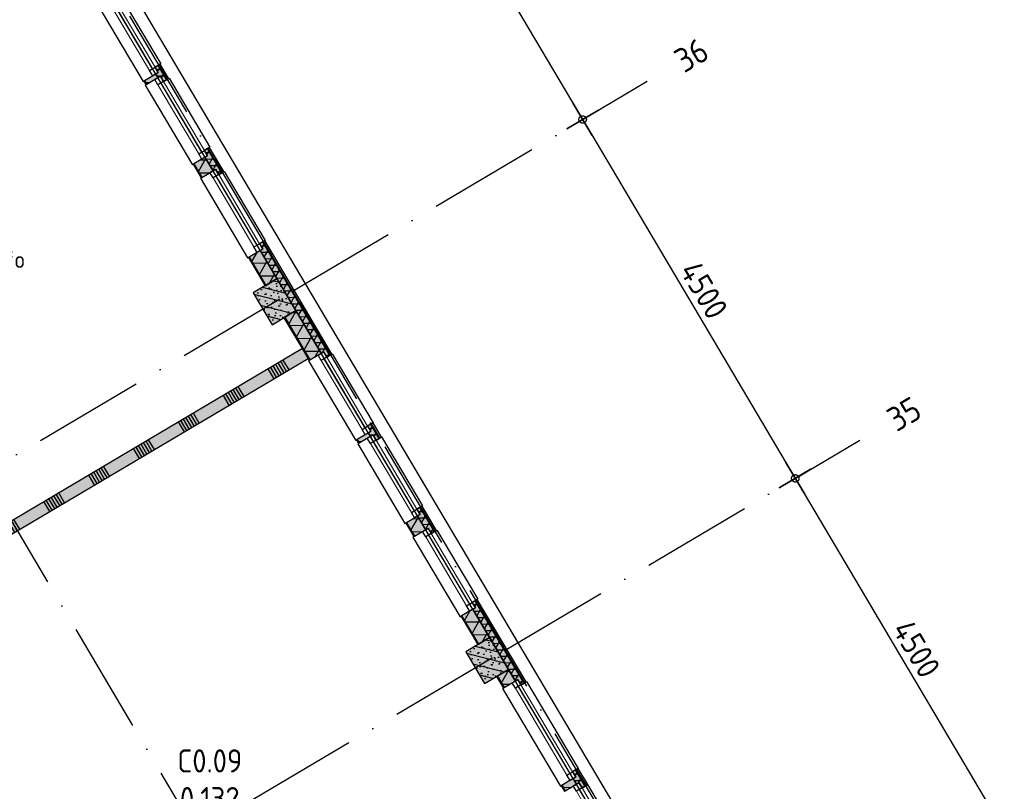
# Model space of a CAD drawing. Header units: millimetres. Extents: x 20872 to 297961, y -293704 to 213007.
# Tile 35 of 256: x 67569 to 78189, y -117109 to -108782. Entities that reach past the tile are written whole.
import ezdxf
from ezdxf.enums import TextEntityAlignment as Align
from ezdxf.xclip import XClip

# ---------------------------------------------------------------- set-up
doc = ezdxf.new("R2010")
doc.units = ezdxf.units.MM
doc.header["$LTSCALE"] = 100
doc.header["$XCLIPFRAME"] = 2
doc.linetypes.add('ACAD_ISO10W100', pattern=[18, 12, -3, 0, -3])
doc.layers.get('Defpoints').update_dxf_attribs({"color": 181})
for name, color, linetype in [('A--L$7--_stramien', 1, 'Continuous'), ('A--L20--_bovenbouw', 3, 'Continuous'), ('A--L30--_afbouw', 7, 'Continuous'), ('A--T$1--_algemeen', 1, 'Continuous'), ('A--T$7--_stramien', 7, 'Continuous'), ('XREFS', 9, 'Continuous')]:
    doc.layers.add(name, color=color, linetype=linetype)
doc.styles.add('BRON standaard', font='isocp.shx')
doc.styles.add('BURO maatvoering', font='isocp.shx')
doc.styles.add('BURO standaard', font='isocp.shx')
doc.styles.add('JINX maatvoering', font='isocp.shx')
doc.styles.add('JINX standaard', font='isocp.shx')
doc.dimstyles.new('JINX maatvoering 1-100', dxfattribs={"dimscale": 100, "dimtxt": 2.5, "dimasz": 1, "dimexe": 125, "dimexo": 0, "dimtad": 1, "dimdec": 0, "dimzin": 12, "dimdsep": 46, "dimtxsty": 'JINX maatvoering', "dimblk": 'BURO_maatvoeringssymbool_01', "dimcen": 2, "dimse1": 1, "dimse2": 1, "dimclrd": 1, "dimclrt": 7, "dimadec": 0, "dimazin": 0, "dimtfac": 1, "dimtdec": 0, "dimtix": 1, "dimtofl": 0, "dimtmove": 0, "dimatfit": 3, "dimldrblk": 'DOT', "dimfxl": 1, "dimtolj": 1, "dimtzin": 0, "dimarcsym": 0})

# ---------------------------------------------------------------- blocks, each defined once
blk = doc.blocks.new('AL_stramlab_01_P03_BV')
at = {"color": 4, "linetype": 'Continuous', "lineweight": -2, "style": 'BRON standaard'}
blk.add_attdef('LABEL', text='', height=350, dxfattribs=at).set_placement((0, 0), align=Align.MIDDLE_CENTER)
blk = doc.blocks.new('AB2_D_DV_MV_maatvoeringssymbool_01')
at = {"color": 1}
for p, q in [((0, -2), (0, 2)), ((-2, 0), (2, 0))]:
    blk.add_line(p, q, dxfattribs=at)
blk.add_circle((0, 0), 0.4, dxfattribs=at)
blk = doc.blocks.new('*D241')
at = {"layer": 'A--T$7--_stramien', "color": 1, "lineweight": -2, "transparency": 16777216}
blk.add_line((71400, 43927), (73591, 40227), dxfattribs=at)
at = {"layer": 'Defpoints', "color": 0, "transparency": 16777216}
for p in [(69152, 42711), (73642, 40141), (71444, 38840)]:
    blk.add_point(p, dxfattribs=at)
at = {"layer": 'A--T$7--_stramien', "color": 1, "lineweight": -2, "transparency": 16777216, "xscale": 100, "yscale": 100, "zscale": 100}
for p, rotation in [((71349, 44013), 120.6301152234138), ((73642, 40141), 300.6301152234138)]:
    blk.add_blockref('AB2_D_DV_MV_maatvoeringssymbool_01', p, dxfattribs=dict(at, rotation=rotation))
at = {"layer": 'A--T$7--_stramien', "color": 7, "transparency": 16777216, "insert": (72657, 42172), "char_height": 250, "attachment_point": 5, "rotation": 300.6301, "style": 'JINX maatvoering'}
blk.add_mtext('\\A1;4500', dxfattribs=at)
blk = doc.blocks.new('_Dot')
at = {"color": 0, "linetype": 'ByBlock', "lineweight": -2}
blk.add_line((-0.5, 0), (-1, 0), dxfattribs=at)
at = {"color": 0, "linetype": 'ByBlock', "const_width": 0.5}
blk.add_lwpolyline([(-0.25, 0, 1), (0.25, 0, 1)], format="xyb", close=True, dxfattribs=at)
blk = doc.blocks.new('BURO_maatvoeringssymbool_01')
at = {"color": 1}
for p, q in [((0, -2), (0, 2)), ((-2, 0), (2, 0))]:
    blk.add_line(p, q, dxfattribs=at)
blk.add_circle((0, 0), 0.4, dxfattribs=at)
blk = doc.blocks.new('*D242')
at = {"layer": 'A--T$7--_stramien', "color": 1, "lineweight": -2, "transparency": 16777216}
blk.add_line((73693, 40055), (75884, 36354), dxfattribs=at)
at = {"layer": 'Defpoints', "color": 0, "transparency": 16777216}
for p in [(71444, 38840), (75935, 36268), (73737, 34967)]:
    blk.add_point(p, dxfattribs=at)
at = {"layer": 'A--T$7--_stramien', "color": 1, "lineweight": -2, "transparency": 16777216, "xscale": 100, "yscale": 100, "zscale": 100}
for p, rotation in [((73642, 40141), 120.6301152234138), ((75935, 36268), 300.6301152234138)]:
    blk.add_blockref('AB2_D_DV_MV_maatvoeringssymbool_01', p, dxfattribs=dict(at, rotation=rotation))
at = {"layer": 'A--T$7--_stramien', "color": 7, "transparency": 16777216, "insert": (74950, 38300), "char_height": 250, "attachment_point": 5, "rotation": 300.6301, "style": 'JINX maatvoering'}
blk.add_mtext('\\A1;4500', dxfattribs=at)
blk = doc.blocks.new('*D243')
at = {"layer": 'A--T$7--_stramien', "color": 1, "lineweight": -2, "transparency": 16777216}
blk.add_line((75986, 36182), (78176, 32482), dxfattribs=at)
at = {"layer": 'Defpoints', "color": 0, "transparency": 16777216}
for p in [(73737, 34967), (78227, 32396), (76030, 31095)]:
    blk.add_point(p, dxfattribs=at)
at = {"layer": 'A--T$7--_stramien', "color": 1, "lineweight": -2, "transparency": 16777216, "xscale": 100, "yscale": 100, "zscale": 100}
for p, rotation in [((75935, 36268), 120.6301152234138), ((78227, 32396), 300.6301152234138)]:
    blk.add_blockref('AB2_D_DV_MV_maatvoeringssymbool_01', p, dxfattribs=dict(at, rotation=rotation))
at = {"layer": 'A--T$7--_stramien', "color": 7, "transparency": 16777216, "insert": (77242, 34428), "char_height": 250, "attachment_point": 5, "rotation": 300.6301, "style": 'JINX maatvoering'}
blk.add_mtext('\\A1;4500', dxfattribs=at)
blk = doc.blocks.new('AL_ruimteno_03_P03_BV_GLU-X11 (2)')
at = {"color": 1, "style": 'JINX standaard'}
blk.add_text('opp.:', height=1.8, dxfattribs=at).set_placement((-0.02, -9.72), align=Align.RIGHT)
at = {"color": 2, "linetype": 'ByBlock', "lineweight": -2, "style": 'BURO standaard', "flags": 4}
for tag, p in [('BURO_RTE:RUIMTENUMMER_LEEG', (0.69, 1.47)), ('BURO_RTE:RUIMTENUMMER_TOTAAL', (0.69, -2.59))]:
    blk.add_attdef(tag, text='', height=2.5, dxfattribs=at).set_placement(p, align=Align.MIDDLE_CENTER)
at = {"color": 1, "linetype": 'ByBlock', "lineweight": -2, "style": 'BURO standaard', "flags": 4}
blk.add_attdef('BURO_RTE:BOUWBESLUIT', text='', height=1.8, dxfattribs=at).set_placement((0.86, -5.97), align=Align.MIDDLE_CENTER)
blk.add_attdef('BURO_RTE:OPP', text='', height=1.8, dxfattribs=at).set_placement((0.86, -8.81), align=Align.MIDDLE_LEFT)
blk = doc.blocks.new('AL_ruimteno_03_P03_BV_ruimteafwerking')
at = {"color": 1, "linetype": 'ByBlock', "lineweight": -2, "style": 'BURO standaard', "flags": 4}
for tag, p in [('BURO_RTE:VLOERAFWERKING', (0.86, 1.42)), ('BURO_RTE:PLAFONDAFWERKING', (0.86, -1.66)), ('BURO_RTE:WANDAFWERKING', (0.86, -4.73))]:
    blk.add_attdef(tag, text='', height=1.8, dxfattribs=at).set_placement(p, align=Align.MIDDLE_LEFT)
blk = doc.blocks.new('stramienlijnen_1')
at = {"layer": 'A--L$7--_stramien', "color": 1, "linetype": 'ACAD_ISO10W100', "lineweight": -3}
for p, q in [((51330.8, 70684.8), (79684.1, 22799.4)), ((47999, 68712), (76352.4, 20826.6)), ((70513.2, 38287.9), (74339, 40553.2)), ((53854.4, 28424.1), (70513.2, 38287.9)), ((72806, 34415.8), (76631.7, 36681)), ((56147.2, 24552), (72806, 34415.8))]:
    blk.add_line(p, q, dxfattribs=at)
at = {"layer": 'Defpoints'}
blk.add_lwpolyline([(34736.5, 60859.2), (70727.2, 75), (164884.5, 75), (164884.5, 96950), (130834.5, 96950), (130834.5, 22725), (79641, 22725), (51266.3, 70646.6)], dxfattribs=at)
at = {"layer": 'A--T$7--_stramien', "color": 7, "linetype": 'Continuous', "lineweight": -3}
ref = blk.add_blockref('AL_stramlab_01_P03_BV', (74815.6, 40835.4), dxfattribs=dict(at, xscale=75, yscale=75, zscale=75, rotation=30.63011522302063))
ref.add_attrib('LABEL', '36', dxfattribs={"layer": '0', "color": 4, "linetype": 'Continuous', "lineweight": -2, "height": 262.5, "rotation": 30.63012, "style": 'BURO maatvoering'}).set_placement((74815.6, 40835.4), align=Align.MIDDLE_CENTER)
ref = blk.add_blockref('AL_stramlab_01_P03_BV', (77108.3, 36963.2), dxfattribs=dict(at, xscale=75, yscale=75, zscale=75, rotation=30.63011522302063))
ref.add_attrib('LABEL', '35', dxfattribs={"layer": '0', "color": 4, "linetype": 'Continuous', "lineweight": -2, "height": 262.5, "rotation": 30.63012, "style": 'BURO maatvoering'}).set_placement((77108.3, 36963.2), align=Align.MIDDLE_CENTER)
at = {"layer": 'A--T$7--_stramien', "color": 7}
for base, p1, p2, picture, middle in [((73641.7, 40140.7), (69151.8, 42711.5), (71444.4, 38839.6), '*D241', (72656.8, 42172.1)), ((75934.7, 36268.2), (71444.4, 38839.6), (73737.3, 34967.1), '*D242', (74949.5, 38300)), ((78227.3, 32396.2), (73737.3, 34967.1), (76029.9, 31095.1), '*D243', (77242.3, 34427.7))]:
    dim = blk.add_linear_dim(base=base, p1=p1, p2=p2, angle=300.63012, dimstyle='JINX maatvoering 1-100', dxfattribs=at)
    dim.commit()
    dim.dimension.update_dxf_attribs({"geometry": picture, "text_midpoint": middle})
blk = doc.blocks.new('begane grond bestaand leeg')
at = {"color": 8}
blk.add_lwpolyline([(130619, 97110), (130619, 22940), (79787, 22940), (51444, 70808), (34518, 60787), (70611, -170), (165129, -170), (165129, 97110)], close=True, dxfattribs=at)
at = {"layer": 'A--T$7--_stramien'}
blk.add_blockref('stramienlijnen_1', (0, 0), dxfattribs=at)
blk = doc.blocks.new('2016-02-04 100 begane grond bestaand')
at = {"layer": 'A--L20--_bovenbouw', "linetype": 'Continuous', "lineweight": -3}
h = blk.add_hatch(dxfattribs=at)
h.set_pattern_fill('GENERAL_DIAMONDS', color=1, scale=1120, angle=-59.3699, style=0, pattern_type=2)
h.set_pattern_definition([(0.63, (68136.27, 41878.85), (-1.5396, 139.9915), []), (60.63, (68136.27, 41878.85), (-122.006, 68.6624), [])])
h.paths.add_polyline_path([(68408, 41420), (68530, 41491), (68258, 41951), (68136, 41879)], flags=0)
h.paths.add_polyline_path([(68940, 40522), (69061, 40594), (69039, 40631), (68918, 40559)], flags=0)
h.paths.add_polyline_path([(69535, 39516), (69657, 39588), (69570, 39733), (69449, 39662)], flags=0)
h.paths.add_polyline_path([(70225, 38351), (70347, 38423), (70166, 38728), (70045, 38656)], flags=0)
h = blk.add_hatch(dxfattribs=at)
h.set_pattern_fill('_U', color=1, scale=70, angle=30.6301, style=0, pattern_type=0)
h.set_pattern_definition([(30.6301, (68128.53, 41874.26), (-35.6646, 60.2332), [])])
h.paths.add_polyline_path([(68400, 41415), (68408, 41420), (68136, 41879), (68129, 41874)], flags=0)
h.paths.add_polyline_path([(68932, 40517), (68940, 40522), (68918, 40559), (68910, 40554)], flags=0)
h.paths.add_polyline_path([(69527, 39512), (69535, 39516), (69449, 39662), (69441, 39657)], flags=0)
h.paths.add_polyline_path([(70217, 38346), (70225, 38351), (70045, 38656), (70037, 38651)], flags=0)
for points in [[(69029, 40703), (69063, 40645), (69038, 40630), (69060, 40593), (69085, 40608), (69119, 40550), (69154, 40571), (69064, 40724)], [(69068, 40726), (69158, 40573), (69177, 40585), (69087, 40737)], [(68932, 40517), (69061, 40594), (69039, 40631), (68910, 40554)], [(69560, 39805), (69594, 39748), (69569, 39733), (69656, 39587), (69680, 39602), (69715, 39545), (69750, 39565), (69596, 39826)], [(69599, 39828), (69754, 39568), (69772, 39579), (69618, 39839)], [(69527, 39512), (69657, 39588), (69570, 39733), (69441, 39657)], [(70156, 38799), (70190, 38742), (70165, 38727), (70821, 37619), (70846, 37633), (70880, 37576), (70916, 37597), (70191, 38820)], [(70195, 38822), (70919, 37599), (70938, 37610), (70214, 38834)], [(70217, 38346), (70347, 38423), (70166, 38728), (70037, 38651)], [(70550, 38079), (70347, 38423), (70088, 38270), (70292, 37926)], [(70693, 37543), (70822, 37619), (70551, 38078), (70421, 38002)], [(64089, 33730), (64148, 33692), (70683, 37561), (70620, 37668), (64084, 33799)], [(71321, 36831), (71356, 36773), (71331, 36758), (71353, 36721), (71378, 36736), (71412, 36678), (71447, 36699), (71357, 36852)], [(71362, 36855), (71452, 36702), (71471, 36714), (71381, 36866)], [(71225, 36645), (71354, 36722), (71332, 36759), (71203, 36682)], [(71853, 35933), (71887, 35875), (71862, 35861), (71948, 35715), (71973, 35730), (72007, 35672), (72043, 35693), (71888, 35954)], [(71892, 35956), (72046, 35695), (72065, 35707), (71911, 35967)], [(71820, 35639), (71949, 35716), (71863, 35861), (71734, 35785)], [(72448, 34927), (72483, 34870), (72458, 34855), (72916, 34081), (72941, 34096), (72975, 34038), (73010, 34059), (72484, 34948)], [(72487, 34950), (73014, 34061), (73033, 34073), (72506, 34961)], [(72510, 34474), (72639, 34550), (72459, 34855), (72330, 34779)], [(72843, 34206), (72639, 34550), (72381, 34397), (72585, 34053)], [(72788, 34005), (72917, 34082), (72843, 34206), (72714, 34130)], [(73576, 33126), (73679, 32952), (73697, 32964), (73595, 33137)], [(73447, 32893), (73576, 32969), (73541, 33028), (73412, 32951)], [(73531, 33100), (73565, 33042), (73540, 33027), (73575, 32969), (73599, 32983), (73634, 32926), (73669, 32947), (73566, 33121)]]:
    blk.add_hatch(color=60, dxfattribs=at).paths.add_polyline_path(points, flags=0)
h = blk.add_hatch(dxfattribs=at)
h.set_pattern_fill('GENERAL_DIAMONDS', color=1, scale=560, angle=-59.3699, style=0, pattern_type=2)
h.set_pattern_definition([(0.63, (69038.06, 40630.37), (-0.77, 69.996), []), (60.63, (69038.06, 40630.37), (-61.003, 34.33), [])])
h.paths.add_polyline_path([(69029, 40703), (69063, 40645), (69038, 40630), (69060, 40593), (69085, 40608), (69119, 40550), (69154, 40571), (69064, 40724)], flags=0)
h = blk.add_hatch(dxfattribs=at)
h.set_pattern_fill('GENERAL_DIAMONDS', color=1, scale=560, angle=-59.3699, style=0, pattern_type=2)
h.set_pattern_definition([(0.63, (69569.46, 39732.9), (-0.77, 69.996), []), (60.63, (69569.46, 39732.9), (-61.003, 34.331), [])])
h.paths.add_polyline_path([(69560, 39805), (69594, 39748), (69569, 39733), (69656, 39587), (69680, 39602), (69715, 39545), (69750, 39565), (69596, 39826)], flags=0)
h = blk.add_hatch(dxfattribs=at)
h.set_pattern_fill('GENERAL_DIAMONDS', color=1, scale=560, angle=-59.3699, style=0, pattern_type=2)
h.set_pattern_definition([(0.63, (70165.06, 38727), (-0.7698, 69.9958), []), (60.63, (70165.06, 38727), (-61.003, 34.3312), [])])
h.paths.add_polyline_path([(70156, 38799), (70190, 38742), (70165, 38727), (70821, 37619), (70846, 37633), (70880, 37576), (70916, 37597), (70191, 38820)], flags=0)
h = blk.add_hatch(dxfattribs=at)
h.set_pattern_fill('PREFB', color=1, scale=5, angle=120.6301, style=0)
h.set_pattern_definition([(165.63, (70550.32, 38078.55), (-23.825, -92.997), []), (137.63, (70550.324, 38078.55), (-81.828, -18.482), [0, -81.6, -46.2, 0, -67.2]), (168.63, (70550.324, 38078.55), (-60.464, -57.203), [0, -80.8, 0, -82.4, 0, -66.4]), (191.63, (70550.324, 38078.55), (-33.4675, -75.497), [0, -80, 0, -480, -65.8])])
h.paths.add_polyline_path([(70550, 38079), (70347, 38423), (70088, 38270), (70292, 37926)], flags=0)
h = blk.add_hatch(dxfattribs=at)
h.set_pattern_fill('GENERAL_DIAMONDS', color=1, scale=1120, angle=-59.3699, style=0, pattern_type=2)
h.set_pattern_definition([(0.63, (70429.19, 38006.38), (-1.5396, 139.9915), []), (60.63, (70429.19, 38006.38), (-122.006, 68.6624), [])])
h.paths.add_polyline_path([(70701, 37547), (70822, 37619), (70551, 38078), (70429, 38006)], flags=0)
h.paths.add_polyline_path([(71232, 36650), (71354, 36722), (71332, 36759), (71210, 36687)], flags=0)
h.paths.add_polyline_path([(71828, 35644), (71949, 35716), (71863, 35861), (71742, 35789)], flags=0)
h.paths.add_polyline_path([(72518, 34478), (72639, 34550), (72459, 34855), (72337, 34784)], flags=0)
h = blk.add_hatch(dxfattribs=at)
h.set_pattern_fill('_U', color=1, scale=70, angle=30.6301, style=0, pattern_type=0)
h.set_pattern_definition([(30.6301, (70421.45, 38001.795), (-35.6646, 60.2332), [])])
h.paths.add_polyline_path([(70693, 37543), (70701, 37547), (70429, 38006), (70421, 38002)], flags=0)
h.paths.add_polyline_path([(71225, 36645), (71232, 36650), (71210, 36687), (71203, 36682)], flags=0)
h.paths.add_polyline_path([(71820, 35639), (71828, 35644), (71742, 35789), (71734, 35785)], flags=0)
h.paths.add_polyline_path([(72510, 34474), (72518, 34478), (72337, 34784), (72330, 34779)], flags=0)
h = blk.add_hatch(dxfattribs=at)
h.set_pattern_fill('SWAND', color=1, scale=5, angle=30.6264, style=0)
h.set_pattern_definition([(120.626, (64094.16, 33659.97), (-484.036, -286.56), []), (120.626, (64121.05, 33675.9), (-484.036, -286.56), []), (120.626, (64147.94, 33691.8), (-484.036, -286.56), []), (120.626, (64174.83, 33707.73), (-484.036, -286.56), []), (120.626, (64201.7, 33723.65), (-484.036, -286.56), []), (120.626, (64228.6, 33739.57), (-484.036, -286.56), []), (120.626, (64255.5, 33755.5), (-484.036, -286.56), [])])
h.paths.add_polyline_path([(64089, 33730), (64148, 33692), (70683, 37561), (70620, 37668), (64084, 33799)], flags=0)
h = blk.add_hatch(dxfattribs=at)
h.set_pattern_fill('GENERAL_DIAMONDS', color=1, scale=560, angle=-59.3699, style=0, pattern_type=2)
h.set_pattern_definition([(0.63, (71330.78, 36758.24), (-0.77, 69.996), []), (60.63, (71330.78, 36758.24), (-61.003, 34.33), [])])
h.paths.add_polyline_path([(71321, 36831), (71356, 36773), (71331, 36758), (71353, 36721), (71378, 36736), (71412, 36678), (71447, 36699), (71357, 36852)], flags=0)
h = blk.add_hatch(dxfattribs=at)
h.set_pattern_fill('GENERAL_DIAMONDS', color=1, scale=560, angle=-59.3699, style=0, pattern_type=2)
h.set_pattern_definition([(0.63, (71862.184, 35860.76), (-0.77, 69.996), []), (60.63, (71862.184, 35860.76), (-61.003, 34.331), [])])
h.paths.add_polyline_path([(71853, 35933), (71887, 35875), (71862, 35861), (71948, 35715), (71973, 35730), (72007, 35672), (72043, 35693), (71888, 35954)], flags=0)
h = blk.add_hatch(dxfattribs=at)
h.set_pattern_fill('GENERAL_DIAMONDS', color=1, scale=560, angle=-59.3699, style=0, pattern_type=2)
h.set_pattern_definition([(0.63, (72457.78, 34854.87), (-0.77, 69.996), []), (60.63, (72457.78, 34854.87), (-61.003, 34.331), [])])
h.paths.add_polyline_path([(72448, 34927), (72483, 34870), (72458, 34855), (72916, 34081), (72941, 34096), (72975, 34038), (73010, 34059), (72484, 34948)], flags=0)
h = blk.add_hatch(dxfattribs=at)
h.set_pattern_fill('PREFB', color=1, scale=5, angle=120.6301, style=0)
h.set_pattern_definition([(165.63, (72843.24, 34206.08), (-23.825, -92.997), []), (137.63, (72843.24, 34206.08), (-81.828, -18.482), [0, -81.6, -46.2, 0, -67.2]), (168.63, (72843.24, 34206.08), (-60.464, -57.203), [0, -80.8, 0, -82.4, 0, -66.4]), (191.63, (72843.24, 34206.08), (-33.4675, -75.497), [0, -80, 0, -480, -65.8])])
h.paths.add_polyline_path([(72843, 34206), (72639, 34550), (72381, 34397), (72585, 34053)], flags=0)
h = blk.add_hatch(dxfattribs=at)
h.set_pattern_fill('GENERAL_DIAMONDS', color=1, scale=1120, angle=-59.3699, style=0, pattern_type=2)
h.set_pattern_definition([(0.63, (72721.83, 34134.39), (-1.5396, 139.9915), []), (60.63, (72721.83, 34134.39), (-122.006, 68.6624), [])])
h.paths.add_polyline_path([(72795, 34010), (72917, 34082), (72843, 34206), (72722, 34134)], flags=0)
h.paths.add_polyline_path([(73454, 32897), (73576, 32969), (73541, 33028), (73420, 32956)], flags=0)
h.paths.add_polyline_path([(74113, 31785), (74234, 31857), (74200, 31915), (74078, 31843)], flags=0)
h.paths.add_polyline_path([(74811, 30606), (74932, 30678), (74858, 30803), (74737, 30731)], flags=0)
h = blk.add_hatch(dxfattribs=at)
h.set_pattern_fill('_U', color=1, scale=70, angle=30.6301, style=0, pattern_type=0)
h.set_pattern_definition([(30.6301, (72714.09, 34129.8), (-35.6646, 60.2332), [])])
h.paths.add_polyline_path([(72788, 34005), (72795, 34010), (72722, 34134), (72714, 34130)], flags=0)
h.paths.add_polyline_path([(73447, 32893), (73454, 32897), (73420, 32956), (73412, 32951)], flags=0)
h.paths.add_polyline_path([(74105, 31780), (74113, 31785), (74078, 31843), (74071, 31839)], flags=0)
h.paths.add_polyline_path([(74803, 30602), (74811, 30606), (74737, 30731), (74729, 30726)], flags=0)
h = blk.add_hatch(dxfattribs=at)
h.set_pattern_fill('GENERAL_DIAMONDS', color=1, scale=560, angle=-59.3699, style=0, pattern_type=2)
h.set_pattern_definition([(0.63, (73539.94, 33027.23), (-0.77, 69.996), []), (60.63, (73539.94, 33027.23), (-61.003, 34.33), [])])
h.paths.add_polyline_path([(73531, 33100), (73565, 33042), (73540, 33027), (73575, 32969), (73599, 32983), (73634, 32926), (73669, 32947), (73566, 33121)], flags=0)
at = {"color": 8}
blk.add_lwpolyline([(130619, 97110), (130619, 22940), (79787, 22940), (51444, 70808), (34518, 60787), (70611, -170), (165129, -170), (165129, 97110)], close=True, dxfattribs=at)
at = {"layer": 'A--L20--_bovenbouw', "color": 1, "linetype": 'Continuous', "lineweight": -3}
for p, q in [((69064, 40724), (69029, 40703)), ((69029, 40703), (69063, 40645)), ((69154, 40571), (69064, 40724)), ((69039, 40631), (68918, 40559)), ((68940, 40522), (69061, 40594)), ((69063, 40645), (69038, 40630)), ((69038, 40630), (69060, 40593)), ((69061, 40594), (69039, 40631)), ((69060, 40593), (69085, 40608)), ((69085, 40608), (69119, 40550)), ((69119, 40550), (69154, 40571)), ((68918, 40559), (68940, 40522)), ((69596, 39826), (69560, 39805)), ((69750, 39565), (69596, 39826)), ((69570, 39733), (69449, 39662)), ((69560, 39805), (69594, 39748)), ((69594, 39748), (69569, 39733)), ((69569, 39733), (69656, 39587)), ((69657, 39588), (69570, 39733)), ((69449, 39662), (69535, 39516)), ((69535, 39516), (69657, 39588)), ((69656, 39587), (69680, 39602)), ((69680, 39602), (69715, 39545)), ((69715, 39545), (69750, 39565)), ((70191, 38820), (70156, 38799)), ((70156, 38799), (70190, 38742)), ((70916, 37597), (70191, 38820)), ((70166, 38728), (70045, 38656)), ((70045, 38656), (70225, 38351)), ((70190, 38742), (70165, 38727)), ((70165, 38727), (70821, 37619)), ((70347, 38423), (70166, 38728)), ((70225, 38351), (70347, 38423)), ((70551, 38078), (70429, 38006)), ((70822, 37619), (70551, 38078)), ((70429, 38006), (70701, 37547)), ((70701, 37547), (70822, 37619)), ((70821, 37619), (70846, 37633)), ((70846, 37633), (70880, 37576)), ((70880, 37576), (70916, 37597)), ((71357, 36852), (71321, 36831)), ((71447, 36699), (71357, 36852)), ((71332, 36759), (71210, 36687)), ((71321, 36831), (71356, 36773)), ((71356, 36773), (71331, 36758)), ((71331, 36758), (71353, 36721)), ((71354, 36722), (71332, 36759)), ((71210, 36687), (71232, 36650)), ((71232, 36650), (71354, 36722)), ((71353, 36721), (71378, 36736)), ((71378, 36736), (71412, 36678)), ((71412, 36678), (71447, 36699)), ((71888, 35954), (71853, 35933)), ((71853, 35933), (71887, 35875)), ((72043, 35693), (71888, 35954)), ((71863, 35861), (71742, 35789)), ((71742, 35789), (71828, 35644)), ((71887, 35875), (71862, 35861)), ((71862, 35861), (71948, 35715)), ((71949, 35716), (71863, 35861)), ((71828, 35644), (71949, 35716)), ((71948, 35715), (71973, 35730)), ((71973, 35730), (72007, 35672)), ((72007, 35672), (72043, 35693)), ((72484, 34948), (72448, 34927)), ((73010, 34059), (72484, 34948)), ((72459, 34855), (72337, 34784)), ((72448, 34927), (72483, 34870)), ((72483, 34870), (72458, 34855)), ((72458, 34855), (72916, 34081)), ((72639, 34550), (72459, 34855)), ((72337, 34784), (72518, 34478)), ((72518, 34478), (72639, 34550)), ((72843, 34206), (72722, 34134)), ((72917, 34082), (72843, 34206)), ((72722, 34134), (72795, 34010)), ((72916, 34081), (72941, 34096)), ((72941, 34096), (72975, 34038)), ((72795, 34010), (72917, 34082)), ((72975, 34038), (73010, 34059)), ((73541, 33028), (73420, 32956)), ((73566, 33121), (73531, 33100)), ((73531, 33100), (73565, 33042)), ((73565, 33042), (73540, 33027)), ((73540, 33027), (73575, 32969)), ((73576, 32969), (73541, 33028)), ((73669, 32947), (73566, 33121)), ((73420, 32956), (73454, 32897)), ((73454, 32897), (73576, 32969)), ((73575, 32969), (73599, 32983)), ((73599, 32983), (73634, 32926)), ((73634, 32926), (73669, 32947))]:
    blk.add_line(p, q, dxfattribs=at)
at = {"layer": 'A--L20--_bovenbouw', "color": 2, "linetype": 'Continuous', "lineweight": -3}
for p, q in [((69087, 40737), (69068, 40726)), ((69068, 40726), (69158, 40573)), ((69177, 40585), (69087, 40737)), ((69158, 40573), (69177, 40585)), ((68918, 40559), (68910, 40554)), ((68910, 40554), (68932, 40517)), ((68940, 40522), (68918, 40559)), ((68932, 40517), (68940, 40522)), ((69618, 39839), (69599, 39828)), ((69599, 39828), (69754, 39568)), ((69772, 39579), (69618, 39839)), ((69449, 39662), (69441, 39657)), ((69441, 39657), (69527, 39512)), ((69535, 39516), (69449, 39662)), ((69527, 39512), (69535, 39516)), ((69754, 39568), (69772, 39579)), ((70214, 38834), (70195, 38822)), ((70195, 38822), (70919, 37599)), ((70938, 37610), (70214, 38834)), ((70045, 38656), (70037, 38651)), ((70225, 38351), (70045, 38656)), ((70037, 38651), (70217, 38346)), ((70217, 38346), (70225, 38351)), ((70429, 38006), (70421, 38002)), ((70421, 38002), (70693, 37543)), ((70701, 37547), (70429, 38006)), ((70620, 37668), (64084, 33799)), ((70683, 37561), (70620, 37668)), ((70919, 37599), (70938, 37610)), ((64148, 33692), (70683, 37561)), ((70693, 37543), (70701, 37547)), ((71381, 36866), (71362, 36855)), ((71362, 36855), (71452, 36702)), ((71471, 36714), (71381, 36866)), ((71210, 36687), (71203, 36682)), ((71203, 36682), (71225, 36645)), ((71232, 36650), (71210, 36687)), ((71225, 36645), (71232, 36650)), ((71452, 36702), (71471, 36714)), ((71911, 35967), (71892, 35956)), ((71892, 35956), (72046, 35695)), ((72065, 35707), (71911, 35967)), ((71742, 35789), (71734, 35785)), ((71828, 35644), (71742, 35789)), ((71734, 35785), (71820, 35639)), ((72046, 35695), (72065, 35707)), ((71820, 35639), (71828, 35644)), ((72506, 34961), (72487, 34950)), ((72487, 34950), (73014, 34061)), ((73033, 34073), (72506, 34961)), ((72337, 34784), (72330, 34779)), ((72330, 34779), (72510, 34474)), ((72518, 34478), (72337, 34784)), ((72510, 34474), (72518, 34478)), ((72722, 34134), (72714, 34130)), ((72714, 34130), (72788, 34005)), ((72795, 34010), (72722, 34134)), ((72788, 34005), (72795, 34010)), ((73014, 34061), (73033, 34073)), ((73595, 33137), (73576, 33126)), ((73697, 32964), (73595, 33137)), ((73576, 33126), (73679, 32952)), ((73420, 32956), (73412, 32951)), ((73412, 32951), (73447, 32893)), ((73454, 32897), (73420, 32956)), ((73679, 32952), (73697, 32964)), ((73447, 32893), (73454, 32897))]:
    blk.add_line(p, q, dxfattribs=at)
at = {"layer": 'A--L20--_bovenbouw', "color": 3, "linetype": 'Continuous', "lineweight": -3}
for p, q in [((70347, 38423), (70088, 38270)), ((70550, 38079), (70347, 38423)), ((70088, 38270), (70292, 37926)), ((70292, 37926), (70550, 38079)), ((72639, 34550), (72381, 34397)), ((72843, 34206), (72639, 34550)), ((72381, 34397), (72585, 34053)), ((72585, 34053), (72843, 34206))]:
    blk.add_line(p, q, dxfattribs=at)
at = {"layer": 'A--L30--_afbouw', "color": 1, "linetype": 'Continuous', "lineweight": -3}
for p, q in [((68559, 41431), (69001, 40686)), ((68650, 41485), (69091, 40740)), ((68392, 41410), (68901, 40549)), ((69091, 40740), (69031, 40704)), ((69031, 40704), (69065, 40646)), ((69087, 40609), (69121, 40552)), ((69121, 40552), (69181, 40587)), ((69181, 40587), (69622, 39842)), ((68901, 40549), (68910, 40554)), ((68932, 40517), (68923, 40512)), ((68923, 40512), (69433, 39652)), ((69091, 40534), (69532, 39789)), ((69622, 39842), (69562, 39806)), ((69562, 39806), (69596, 39749)), ((69433, 39652), (69441, 39657)), ((69527, 39512), (69519, 39507)), ((69519, 39507), (70028, 38646)), ((69682, 39603), (69717, 39546)), ((69686, 39528), (70128, 38783)), ((69717, 39546), (69777, 39581)), ((69777, 39581), (70218, 38836)), ((70218, 38836), (70158, 38800)), ((70158, 38800), (70192, 38743)), ((70028, 38646), (70037, 38651)), ((70848, 37635), (70882, 37577)), ((70882, 37577), (70942, 37613)), ((70942, 37613), (71384, 36867)), ((70693, 37543), (70685, 37538)), ((70685, 37538), (71194, 36677)), ((70852, 37559), (71293, 36814)), ((71384, 36867), (71323, 36832)), ((71323, 36832), (71358, 36774)), ((71194, 36677), (71203, 36682)), ((71225, 36645), (71216, 36640)), ((71216, 36640), (71725, 35780)), ((71379, 36737), (71414, 36679)), ((71384, 36662), (71825, 35916)), ((71414, 36679), (71474, 36715)), ((71474, 36715), (71915, 35970)), ((71915, 35970), (71855, 35934)), ((71855, 35934), (71889, 35877)), ((71725, 35780), (71734, 35785)), ((71975, 35731), (72009, 35674)), ((72009, 35674), (72069, 35709)), ((72069, 35709), (72511, 34964)), ((71820, 35639), (71812, 35634)), ((71812, 35634), (72321, 34774)), ((71979, 35656), (72420, 34911)), ((72511, 34964), (72450, 34928)), ((72450, 34928), (72485, 34871)), ((72321, 34774), (72330, 34779)), ((72943, 34097), (72977, 34039)), ((72788, 34005), (72779, 34000)), ((72779, 34000), (73403, 32946)), ((72947, 34022), (73502, 33083)), ((72977, 34039), (73037, 34075)), ((73037, 34075), (73593, 33136)), ((73593, 33136), (73533, 33101)), ((73533, 33101), (73567, 33043)), ((73403, 32946), (73412, 32951)), ((73601, 32985), (73636, 32927)), ((73636, 32927), (73696, 32963)), ((73696, 32963), (74252, 32024)), ((73447, 32893), (73438, 32888)), ((73605, 32909), (74161, 31970))]:
    blk.add_line(p, q, dxfattribs=at)
at = {"layer": 'A--L30--_afbouw', "color": 1, "linetype": 'Continuous', "lineweight": 18}
for p, q in [((68590, 41449), (69031, 40704)), ((68529, 41413), (68970, 40668)), ((69061, 40516), (69502, 39771)), ((69121, 40552), (69562, 39806)), ((69656, 39510), (70097, 38765)), ((69717, 39546), (70158, 38800)), ((70822, 37541), (71263, 36796)), ((70882, 37577), (71323, 36832)), ((71353, 36644), (71795, 35899)), ((71414, 36679), (71855, 35934)), ((71949, 35638), (72390, 34893)), ((72009, 35674), (72450, 34928)), ((72917, 34004), (73472, 33065)), ((72977, 34039), (73533, 33101)), ((73636, 32927), (74191, 31988)), ((73575, 32891), (74131, 31952))]:
    blk.add_line(p, q, dxfattribs=at)
at = {"layer": 'A--L30--_afbouw', "color": 2, "linetype": 'Continuous', "lineweight": -3}
for p, q in [((68970, 40668), (69031, 40704)), ((69031, 40704), (69065, 40646)), ((69005, 40611), (68970, 40668)), ((69065, 40646), (69005, 40611)), ((69027, 40574), (69087, 40609)), ((69061, 40516), (69027, 40574)), ((69087, 40609), (69121, 40552)), ((69121, 40552), (69061, 40516)), ((69502, 39771), (69562, 39806)), ((69536, 39713), (69502, 39771)), ((69596, 39749), (69536, 39713)), ((69562, 39806), (69596, 39749)), ((69622, 39568), (69682, 39603)), ((69656, 39510), (69622, 39568)), ((69717, 39546), (69656, 39510)), ((69682, 39603), (69717, 39546)), ((70097, 38765), (70158, 38800)), ((70132, 38707), (70097, 38765)), ((70158, 38800), (70192, 38743)), ((70192, 38743), (70132, 38707)), ((70788, 37599), (70848, 37635)), ((70822, 37541), (70788, 37599)), ((70848, 37635), (70882, 37577)), ((70882, 37577), (70822, 37541)), ((71263, 36796), (71323, 36832)), ((71297, 36738), (71263, 36796)), ((71358, 36774), (71297, 36738)), ((71323, 36832), (71358, 36774)), ((71319, 36701), (71379, 36737)), ((71353, 36644), (71319, 36701)), ((71414, 36679), (71353, 36644)), ((71379, 36737), (71414, 36679)), ((71795, 35899), (71855, 35934)), ((71829, 35841), (71795, 35899)), ((71855, 35934), (71889, 35877)), ((71889, 35877), (71829, 35841)), ((71915, 35696), (71975, 35731)), ((71949, 35638), (71915, 35696)), ((71975, 35731), (72009, 35674)), ((72009, 35674), (71949, 35638)), ((72390, 34893), (72450, 34928)), ((72424, 34835), (72390, 34893)), ((72485, 34871), (72424, 34835)), ((72450, 34928), (72485, 34871)), ((72882, 34061), (72943, 34097)), ((72943, 34097), (72977, 34039)), ((72917, 34004), (72882, 34061)), ((72977, 34039), (72917, 34004)), ((73472, 33065), (73533, 33101)), ((73507, 33007), (73472, 33065)), ((73567, 33043), (73507, 33007)), ((73533, 33101), (73567, 33043)), ((73541, 32949), (73601, 32985)), ((73575, 32891), (73541, 32949)), ((73636, 32927), (73575, 32891)), ((73601, 32985), (73636, 32927))]:
    blk.add_line(p, q, dxfattribs=at)
at = {"layer": 'A--L$7--_stramien'}
blk.add_blockref('stramienlijnen_1', (0, 0), dxfattribs=at)
at = {"layer": 'A--T$1--_algemeen', "color": 8, "linetype": 'Continuous', "lineweight": -3}
ref = blk.add_blockref('AL_ruimteno_03_P03_BV_ruimteafwerking', (64250, 38795), dxfattribs=dict(at, xscale=100, yscale=100, zscale=100))
ref.add_attrib('BURO_RTE:VLOERAFWERKING', 'vloer linoleum zwart', dxfattribs={"layer": '0', "color": 1, "linetype": 'ByBlock', "lineweight": -2, "height": 180, "style": 'BURO standaard'}).set_placement((64337, 38937), align=Align.MIDDLE_LEFT)
ref.add_attrib('BURO_RTE:PLAFONDAFWERKING', 'plafond 60x120 akoestisch perfo', dxfattribs={"layer": '0', "color": 1, "linetype": 'ByBlock', "lineweight": -2, "height": 180, "style": 'BURO standaard'}).set_placement((64337, 38629), align=Align.MIDDLE_LEFT)
ref = blk.add_blockref('AL_ruimteno_03_P03_BV_GLU-X11 (2)', (69552, 33072), dxfattribs=dict(at, xscale=100, yscale=100, zscale=100))
ref.add_attrib('BURO_RTE:RUIMTENUMMER_TOTAAL', '0.132', dxfattribs={"layer": '0', "color": 2, "linetype": 'ByBlock', "lineweight": -2, "height": 250, "style": 'BURO standaard'}).set_placement((69621, 32812), align=Align.MIDDLE_CENTER)
ref.add_attrib('BURO_RTE:BOUWBESLUIT', 'verblijfsruimte', dxfattribs={"layer": '0', "color": 1, "linetype": 'ByBlock', "lineweight": -2, "height": 180, "style": 'BURO standaard'}).set_placement((69638, 32475), align=Align.MIDDLE_CENTER)
ref.add_attrib('BURO_RTE:RUIMTENUMMER_LEEG', 'C0.09', dxfattribs={"layer": '0', "color": 2, "linetype": 'ByBlock', "lineweight": -2, "height": 250, "style": 'BURO standaard'}).set_placement((69621, 33219), align=Align.MIDDLE_CENTER)
ref.add_attrib('BURO_RTE:OPP', '62.2 m²', dxfattribs={"layer": '0', "color": 1, "linetype": 'ByBlock', "lineweight": -2, "height": 180, "style": 'BURO standaard'}).set_placement((69638, 32191), align=Align.MIDDLE_LEFT)

msp = doc.modelspace()

# ---------------------------------------------------------------- block references
at = {"layer": 'XREFS', "color": 71, "true_color": 0xc9f18e}
ref = msp.add_blockref('begane grond bestaand leeg', (-1, -150000), dxfattribs=at)
XClip(ref).set_block_clipping_path([(116767.076214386, 82263.1420219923), (116767.076214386, 115683.1420219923), (179861.076214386, 115683.1420219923), (179861.076214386, 13442.9004429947), (164491.5066313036, 13442.9004429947), (116767.076214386, 29769.3836009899)])
at = {"layer": 'XREFS'}
ref = msp.add_blockref('2016-02-04 100 begane grond bestaand', (-1, -150000), dxfattribs=at)
XClip(ref).set_block_clipping_path([(116767.0762143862, 29769.3836009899), (164491.5066313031, 13442.9004429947), (179861.076214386, 13442.9004429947), (179861.076214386, -11696.8579780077), (20873.0762143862, -11696.8579780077), (20873.0762143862, 82263.1420219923), (116767.0762143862, 82263.1420219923)])

doc.saveas('drawing.dxf')
